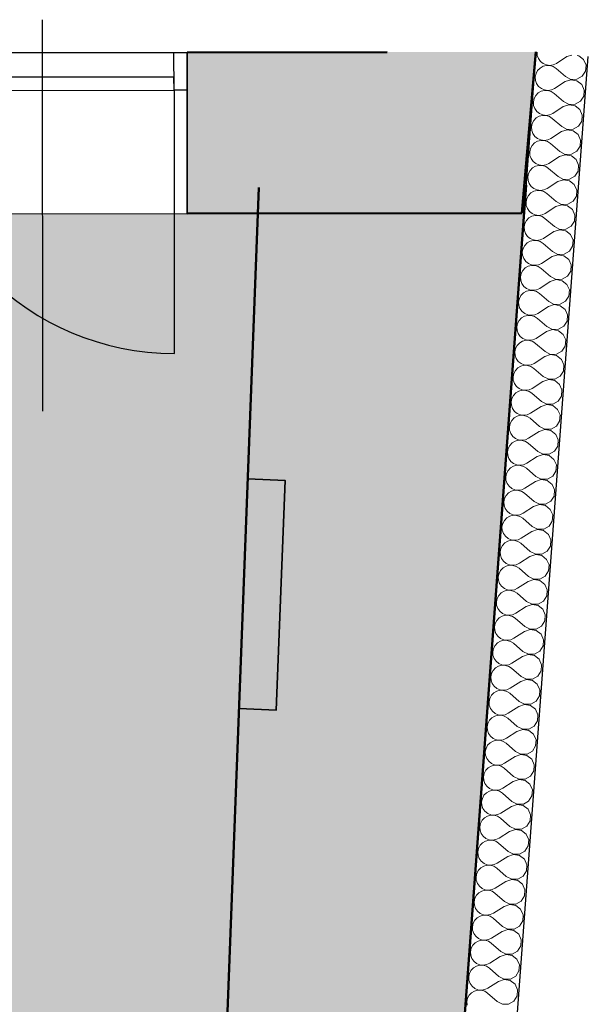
# Model space of a CAD drawing. Header units: millimetres. Extents: x 126830 to 197420, y -10585 to 21156.
# Tile 48 of 100: x 148455 to 150183, y 16051 to 19044. Entities that reach past the tile are written whole.
import ezdxf

# ---------------------------------------------------------------- set-up
doc = ezdxf.new("R2010")
doc.units = ezdxf.units.MM
doc.header["$MEASUREMENT"] = 0
doc.linetypes.add('Wipeout_Contour', pattern=[1000, 0, -1000])
for name, color, linetype in [('Konstrukce - nosné', 7, 'Continuous'), ('Nové_Konstrukce - nosné', 7, 'Continuous'), ('Nové_Výplně – Řezové', 7, 'Continuous'), ('Situace - terén', 7, 'Continuous'), ('Výplně - Povrchové', 7, 'Continuous'), ('Výplně – Řezové', 7, 'Continuous')]:
    doc.layers.add(name, color=color, linetype=linetype)

# ---------------------------------------------------------------- blocks, each defined once
blk = doc.blocks.new('*X11')
at = {"layer": 'Nové_Výplně – Řezové', "color": 21, "linetype": 'Continuous', "lineweight": 20, "true_color": 0xffaaaa}
for p, q in [((150027.7, 18945.1), (150028.3, 18935.5)), ((150028.3, 18935.5), (150031.9, 18925.6)), ((150031.9, 18925.6), (150038, 18917.1)), ((150118.3, 18931.7), (150086.2, 18911.1)), ((150133, 18936.6), (150118.3, 18931.7)), ((150154.2, 18934.5), (150149.3, 18935.3)), ((150168.8, 18923.1), (150154.2, 18934.5)), ((150176.4, 18906.1), (150168.8, 18923.1)), ((150029.2, 18889.6), (150024.3, 18880.3)), ((150036.5, 18897.2), (150029.2, 18889.6)), ((150045.6, 18902.5), (150036.5, 18897.2)), ((150038, 18917.1), (150046.2, 18910.5)), ((150055.7, 18905.1), (150045.6, 18902.5)), ((150046.2, 18910.5), (150055.8, 18906.4)), ((150066.2, 18904.8), (150055.7, 18905.1)), ((150055.8, 18906.4), (150066.3, 18905.1)), ((150076.3, 18901.7), (150066.2, 18904.8)), ((150066.3, 18905.1), (150076.7, 18906.7)), ((150085.1, 18895.9), (150076.3, 18901.7)), ((150076.7, 18906.7), (150086.2, 18911.1)), ((150113.8, 18870.9), (150085.1, 18895.9)), ((150175, 18887.6), (150176.4, 18906.1)), ((150024.3, 18880.3), (150022, 18870)), ((150022, 18870), (150022.7, 18859.5)), ((150022.7, 18859.5), (150026.2, 18849.6)), ((150130.3, 18861.6), (150112.7, 18855.7)), ((150113.8, 18870.9), (150130.3, 18862.5)), ((150130.3, 18862.5), (150148.9, 18862.8)), ((150148.5, 18858.5), (150130.3, 18861.6)), ((150163.2, 18847.1), (150148.5, 18858.5)), ((150148.9, 18862.8), (150165, 18871.9)), ((150165, 18871.9), (150175, 18887.6)), ((150026.2, 18849.6), (150032.3, 18841.1)), ((150032.3, 18841.1), (150040.5, 18834.5)), ((150050.1, 18829.1), (150039.9, 18826.5)), ((150040.5, 18834.5), (150050.2, 18830.4)), ((150060.6, 18828.8), (150050.1, 18829.1)), ((150050.2, 18830.4), (150060.6, 18829.1)), ((150060.6, 18829.1), (150071, 18830.7)), ((150070.7, 18825.7), (150060.6, 18828.8)), ((150071, 18830.7), (150080.6, 18835.1)), ((150112.7, 18855.7), (150080.6, 18835.1)), ((150170.7, 18830.1), (150163.2, 18847.1)), ((150169.4, 18811.6), (150170.7, 18830.1)), ((150018.6, 18804.3), (150016.4, 18794.1)), ((150023.6, 18813.6), (150018.6, 18804.3)), ((150030.9, 18821.2), (150023.6, 18813.6)), ((150039.9, 18826.5), (150030.9, 18821.2)), ((150079.5, 18819.9), (150070.7, 18825.7)), ((150108.2, 18794.9), (150079.5, 18819.9)), ((150159.4, 18796), (150169.4, 18811.6)), ((150016.4, 18794.1), (150017.1, 18783.6)), ((150017.1, 18783.6), (150020.6, 18773.7)), ((150020.6, 18773.7), (150026.7, 18765.1)), ((150107, 18779.7), (150075, 18759.2)), ((150124.6, 18785.6), (150107, 18779.7)), ((150108.2, 18794.9), (150124.7, 18786.5)), ((150142.9, 18782.5), (150124.6, 18785.6)), ((150124.7, 18786.5), (150143.2, 18786.9)), ((150157.6, 18771.1), (150142.9, 18782.5)), ((150143.2, 18786.9), (150159.4, 18796)), ((150165.1, 18754.1), (150157.6, 18771.1)), ((150025.2, 18745.2), (150017.9, 18737.6)), ((150034.3, 18750.5), (150025.2, 18745.2)), ((150026.7, 18765.1), (150034.9, 18758.5)), ((150044.5, 18753.1), (150034.3, 18750.5)), ((150034.9, 18758.5), (150044.6, 18754.4)), ((150055, 18752.8), (150044.5, 18753.1)), ((150044.6, 18754.4), (150055, 18753.1)), ((150055, 18753.1), (150065.4, 18754.8)), ((150065, 18749.7), (150055, 18752.8)), ((150073.8, 18744), (150065, 18749.7)), ((150065.4, 18754.8), (150075, 18759.2)), ((150102.5, 18718.9), (150073.8, 18744)), ((150163.7, 18735.6), (150165.1, 18754.1)), ((150013, 18728.3), (150010.8, 18718.1)), ((150010.8, 18718.1), (150011.5, 18707.6)), ((150017.9, 18737.6), (150013, 18728.3)), ((150119, 18709.6), (150101.4, 18703.7)), ((150102.5, 18718.9), (150119.1, 18710.5)), ((150137.3, 18706.5), (150119, 18709.6)), ((150119.1, 18710.5), (150137.6, 18710.9)), ((150137.6, 18710.9), (150153.8, 18720)), ((150153.8, 18720), (150163.7, 18735.6)), ((150011.5, 18707.6), (150015, 18697.7)), ((150015, 18697.7), (150021.1, 18689.1)), ((150021.1, 18689.1), (150029.3, 18682.5)), ((150029.3, 18682.5), (150039, 18678.4)), ((150059.8, 18678.8), (150069.3, 18683.2)), ((150101.4, 18703.7), (150069.3, 18683.2)), ((150152, 18695.1), (150137.3, 18706.5)), ((150159.5, 18678.2), (150152, 18695.1)), ((150007.4, 18652.4), (150005.2, 18642.1)), ((150012.3, 18661.6), (150007.4, 18652.4)), ((150019.6, 18669.2), (150012.3, 18661.6)), ((150028.7, 18674.5), (150019.6, 18669.2)), ((150038.9, 18677.1), (150028.7, 18674.5)), ((150049.4, 18676.9), (150038.9, 18677.1)), ((150039, 18678.4), (150049.4, 18677.2)), ((150049.4, 18677.2), (150059.8, 18678.8)), ((150059.4, 18673.7), (150049.4, 18676.9)), ((150068.2, 18668), (150059.4, 18673.7)), ((150096.9, 18642.9), (150068.2, 18668)), ((150148.2, 18644), (150158.1, 18659.7)), ((150158.1, 18659.7), (150159.5, 18678.2)), ((150005.2, 18642.1), (150005.8, 18631.6)), ((150005.8, 18631.6), (150009.4, 18621.7)), ((150009.4, 18621.7), (150015.5, 18613.1)), ((150095.8, 18627.7), (150063.7, 18607.2)), ((150113.4, 18633.6), (150095.8, 18627.7)), ((150096.9, 18642.9), (150113.4, 18634.5)), ((150113.4, 18634.5), (150132, 18634.9)), ((150131.7, 18630.5), (150113.4, 18633.6)), ((150146.3, 18619.1), (150131.7, 18630.5)), ((150132, 18634.9), (150148.2, 18644)), ((150153.9, 18602.2), (150146.3, 18619.1)), ((150014, 18593.2), (150006.7, 18585.7)), ((150023.1, 18598.5), (150014, 18593.2)), ((150015.5, 18613.1), (150023.7, 18606.6)), ((150033.2, 18601.1), (150023.1, 18598.5)), ((150023.7, 18606.6), (150033.3, 18602.5)), ((150043.7, 18600.9), (150033.2, 18601.1)), ((150033.3, 18602.5), (150043.8, 18601.2)), ((150053.8, 18597.7), (150043.7, 18600.9)), ((150043.8, 18601.2), (150054.2, 18602.8)), ((150062.6, 18592), (150053.8, 18597.7)), ((150054.2, 18602.8), (150063.7, 18607.2)), ((150091.3, 18567), (150062.6, 18592)), ((150152.5, 18583.7), (150153.9, 18602.2)), ((150001.8, 18576.4), (149999.5, 18566.1)), ((149999.5, 18566.1), (150000.2, 18555.6)), ((150006.7, 18585.7), (150001.8, 18576.4)), ((150091.3, 18567), (150107.8, 18558.5)), ((150126.4, 18558.9), (150142.5, 18568)), ((150142.5, 18568), (150152.5, 18583.7)), ((150000.2, 18555.6), (150003.7, 18545.7)), ((150003.7, 18545.7), (150009.8, 18537.1)), ((150009.8, 18537.1), (150018, 18530.6)), ((150018, 18530.6), (150027.7, 18526.5)), ((150048.5, 18526.8), (150058.1, 18531.2)), ((150090.2, 18551.8), (150058.1, 18531.2)), ((150107.8, 18557.7), (150090.2, 18551.8)), ((150107.8, 18558.5), (150126.4, 18558.9)), ((150126, 18554.5), (150107.8, 18557.7)), ((150140.7, 18543.2), (150126, 18554.5)), ((150148.2, 18526.2), (150140.7, 18543.2)), ((149996.1, 18500.4), (149993.9, 18490.1)), ((150001.1, 18509.7), (149996.1, 18500.4)), ((150008.4, 18517.2), (150001.1, 18509.7)), ((150017.4, 18522.5), (150008.4, 18517.2)), ((150027.6, 18525.2), (150017.4, 18522.5)), ((150038.1, 18524.9), (150027.6, 18525.2)), ((150027.7, 18526.5), (150038.1, 18525.2)), ((150038.1, 18525.2), (150048.5, 18526.8)), ((150048.2, 18521.8), (150038.1, 18524.9)), ((150057, 18516), (150048.2, 18521.8)), ((150085.7, 18491), (150057, 18516)), ((150136.9, 18492), (150146.9, 18507.7)), ((150146.9, 18507.7), (150148.2, 18526.2)), ((149993.9, 18490.1), (149994.6, 18479.6)), ((149994.6, 18479.6), (149998.1, 18469.7)), ((149998.1, 18469.7), (150004.2, 18461.2)), ((150084.5, 18475.8), (150052.5, 18455.2)), ((150102.1, 18481.7), (150084.5, 18475.8)), ((150085.7, 18491), (150102.2, 18482.5)), ((150120.4, 18478.6), (150102.1, 18481.7)), ((150102.2, 18482.5), (150120.7, 18482.9)), ((150135.1, 18467.2), (150120.4, 18478.6)), ((150120.7, 18482.9), (150136.9, 18492)), ((150002.7, 18441.3), (149995.4, 18433.7)), ((150011.8, 18446.6), (150002.7, 18441.3)), ((150004.2, 18461.2), (150012.4, 18454.6)), ((150022, 18449.2), (150011.8, 18446.6)), ((150012.4, 18454.6), (150022.1, 18450.5)), ((150032.5, 18448.9), (150022, 18449.2)), ((150022.1, 18450.5), (150032.5, 18449.2)), ((150032.5, 18449.2), (150042.9, 18450.8)), ((150042.5, 18445.8), (150032.5, 18448.9)), ((150051.3, 18440), (150042.5, 18445.8)), ((150042.9, 18450.8), (150052.5, 18455.2)), ((150080, 18415), (150051.3, 18440)), ((150142.6, 18450.2), (150135.1, 18467.2)), ((150141.2, 18431.7), (150142.6, 18450.2)), ((149990.5, 18424.4), (149988.3, 18414.1)), ((149988.3, 18414.1), (149989, 18403.6)), ((149995.4, 18433.7), (149990.5, 18424.4)), ((150080, 18415), (150096.6, 18406.6)), ((150115.1, 18406.9), (150131.3, 18416)), ((150131.3, 18416), (150141.2, 18431.7)), ((149989, 18403.6), (149992.5, 18393.7)), ((149992.5, 18393.7), (149998.6, 18385.2)), ((149998.6, 18385.2), (150006.8, 18378.6)), ((150078.9, 18399.8), (150046.8, 18379.2)), ((150096.5, 18405.7), (150078.9, 18399.8)), ((150114.8, 18402.6), (150096.5, 18405.7)), ((150096.6, 18406.6), (150115.1, 18406.9)), ((150129.5, 18391.2), (150114.8, 18402.6)), ((150137, 18374.2), (150129.5, 18391.2)), ((149989.8, 18357.7), (149984.9, 18348.4)), ((149997.1, 18365.3), (149989.8, 18357.7)), ((150006.2, 18370.6), (149997.1, 18365.3)), ((150016.4, 18373.2), (150006.2, 18370.6)), ((150006.8, 18378.6), (150016.5, 18374.5)), ((150026.9, 18372.9), (150016.4, 18373.2)), ((150016.5, 18374.5), (150026.9, 18373.2)), ((150026.9, 18373.2), (150037.3, 18374.9)), ((150036.9, 18369.8), (150026.9, 18372.9)), ((150045.7, 18364), (150036.9, 18369.8)), ((150037.3, 18374.9), (150046.8, 18379.2)), ((150074.4, 18339), (150045.7, 18364)), ((150125.7, 18340.1), (150135.6, 18355.7)), ((150135.6, 18355.7), (150137, 18374.2)), ((149984.9, 18348.4), (149982.7, 18338.2)), ((149982.7, 18338.2), (149983.3, 18327.7)), ((149983.3, 18327.7), (149986.9, 18317.8)), ((150073.3, 18323.8), (150041.2, 18303.3)), ((150090.9, 18329.7), (150073.3, 18323.8)), ((150074.4, 18339), (150090.9, 18330.6)), ((150090.9, 18330.6), (150109.5, 18331)), ((150109.2, 18326.6), (150090.9, 18329.7)), ((150123.8, 18315.2), (150109.2, 18326.6)), ((150109.5, 18331), (150125.7, 18340.1)), ((149986.9, 18317.8), (149993, 18309.2)), ((150000.6, 18294.6), (149991.5, 18289.3)), ((149993, 18309.2), (150001.2, 18302.6)), ((150010.7, 18297.2), (150000.6, 18294.6)), ((150001.2, 18302.6), (150010.8, 18298.5)), ((150021.3, 18296.9), (150010.7, 18297.2)), ((150010.8, 18298.5), (150021.3, 18297.3)), ((150021.3, 18297.3), (150031.7, 18298.9)), ((150031.3, 18293.8), (150021.3, 18296.9)), ((150040.1, 18288.1), (150031.3, 18293.8)), ((150031.7, 18298.9), (150041.2, 18303.3)), ((150131.4, 18298.3), (150123.8, 18315.2)), ((150130, 18279.7), (150131.4, 18298.3)), ((149979.3, 18272.4), (149977, 18262.2)), ((149977, 18262.2), (149977.7, 18251.7)), ((149984.2, 18281.7), (149979.3, 18272.4)), ((149991.5, 18289.3), (149984.2, 18281.7)), ((150068.8, 18263), (150040.1, 18288.1)), ((150068.8, 18263), (150085.3, 18254.6)), ((150103.9, 18255), (150120, 18264.1)), ((150120, 18264.1), (150130, 18279.7)), ((149977.7, 18251.7), (149981.2, 18241.8)), ((149981.2, 18241.8), (149987.3, 18233.2)), ((149987.3, 18233.2), (149995.5, 18226.6)), ((150067.7, 18247.8), (150035.6, 18227.3)), ((150085.3, 18253.7), (150067.7, 18247.8)), ((150085.3, 18254.6), (150103.9, 18255)), ((150103.6, 18250.6), (150085.3, 18253.7)), ((150118.2, 18239.2), (150103.6, 18250.6)), ((150125.7, 18222.3), (150118.2, 18239.2)), ((149978.6, 18205.7), (149973.6, 18196.5)), ((149985.9, 18213.3), (149978.6, 18205.7)), ((149994.9, 18218.6), (149985.9, 18213.3)), ((150005.1, 18221.2), (149994.9, 18218.6)), ((149995.5, 18226.6), (150005.2, 18222.6)), ((150015.6, 18221), (150005.1, 18221.2)), ((150005.2, 18222.6), (150015.6, 18221.3)), ((150015.6, 18221.3), (150026, 18222.9)), ((150025.7, 18217.8), (150015.6, 18221)), ((150034.5, 18212.1), (150025.7, 18217.8)), ((150026, 18222.9), (150035.6, 18227.3)), ((150063.2, 18187), (150034.5, 18212.1)), ((150114.4, 18188.1), (150124.4, 18203.8)), ((150124.4, 18203.8), (150125.7, 18222.3)), ((149973.6, 18196.5), (149971.4, 18186.2)), ((149971.4, 18186.2), (149972.1, 18175.7)), ((149972.1, 18175.7), (149975.6, 18165.8)), ((150062, 18171.8), (150030, 18151.3)), ((150079.6, 18177.7), (150062, 18171.8)), ((150063.2, 18187), (150079.7, 18178.6)), ((150097.9, 18174.6), (150079.6, 18177.7)), ((150079.7, 18178.6), (150098.2, 18179)), ((150112.6, 18163.2), (150097.9, 18174.6)), ((150098.2, 18179), (150114.4, 18188.1)), ((149975.6, 18165.8), (149981.7, 18157.2)), ((149989.3, 18142.6), (149980.2, 18137.3)), ((149981.7, 18157.2), (149989.9, 18150.7)), ((149999.5, 18145.2), (149989.3, 18142.6)), ((149989.9, 18150.7), (149999.6, 18146.6)), ((150010, 18145), (149999.5, 18145.2)), ((149999.6, 18146.6), (150010, 18145.3)), ((150010, 18145.3), (150020.4, 18146.9)), ((150020, 18141.9), (150010, 18145)), ((150028.8, 18136.1), (150020, 18141.9)), ((150020.4, 18146.9), (150030, 18151.3)), ((150120.1, 18146.3), (150112.6, 18163.2)), ((150118.7, 18127.8), (150120.1, 18146.3)), ((149968, 18120.5), (149965.8, 18110.2)), ((149965.8, 18110.2), (149966.5, 18099.7)), ((149973, 18129.8), (149968, 18120.5)), ((149980.2, 18137.3), (149973, 18129.8)), ((150057.5, 18111.1), (150028.8, 18136.1)), ((150057.5, 18111.1), (150074.1, 18102.6)), ((150092.6, 18103), (150108.8, 18112.1)), ((150108.8, 18112.1), (150118.7, 18127.8)), ((149966.5, 18099.7), (149970, 18089.8)), ((149970, 18089.8), (149976.1, 18081.2)), ((149976.1, 18081.2), (149984.3, 18074.7)), ((150056.4, 18095.9), (150024.3, 18075.3)), ((150074, 18101.8), (150056.4, 18095.9)), ((150092.3, 18098.6), (150074, 18101.8)), ((150074.1, 18102.6), (150092.6, 18103)), ((150107, 18087.3), (150092.3, 18098.6)), ((150114.5, 18070.3), (150107, 18087.3)), ((149967.3, 18053.8), (149962.4, 18044.5)), ((149974.6, 18061.4), (149967.3, 18053.8)), ((149983.7, 18066.7), (149974.6, 18061.4)), ((149993.9, 18069.3), (149983.7, 18066.7)), ((149984.3, 18074.7), (149994, 18070.6)), ((150004.4, 18069), (149993.9, 18069.3)), ((149994, 18070.6), (150004.4, 18069.3)), ((150004.4, 18069.3), (150014.8, 18070.9)), ((150014.4, 18065.9), (150004.4, 18069)), ((150023.2, 18060.1), (150014.4, 18065.9)), ((150014.8, 18070.9), (150024.3, 18075.3)), ((150051.9, 18035.1), (150023.2, 18060.1)), ((150103.2, 18036.1), (150113.1, 18051.8)), ((150113.1, 18051.8), (150114.5, 18070.3)), ((149962.4, 18044.5), (149960.2, 18034.2)), ((149960.2, 18034.2), (149960.9, 18023.7)), ((149960.9, 18023.7), (149964.4, 18013.8)), ((150068.4, 18025.8), (150050.8, 18019.9)), ((150051.9, 18035.1), (150068.4, 18026.6)), ((150068.4, 18026.6), (150087, 18027)), ((150086.7, 18022.7), (150068.4, 18025.8)), ((150101.3, 18011.3), (150086.7, 18022.7)), ((150087, 18027), (150103.2, 18036.1)), ((149964.4, 18013.8), (149970.5, 18005.3)), ((149978.1, 17990.7), (149969, 17985.4)), ((149970.5, 18005.3), (149978.7, 17998.7)), ((149988.2, 17993.3), (149978.1, 17990.7)), ((149978.7, 17998.7), (149988.3, 17994.6)), ((149998.8, 17993), (149988.2, 17993.3)), ((149988.3, 17994.6), (149998.8, 17993.3)), ((149998.8, 17993.3), (150009.2, 17994.9)), ((150008.8, 17989.9), (149998.8, 17993)), ((150009.2, 17994.9), (150018.7, 17999.3)), ((150050.8, 18019.9), (150018.7, 17999.3)), ((150108.9, 17994.3), (150101.3, 18011.3)), ((150107.5, 17975.8), (150108.9, 17994.3)), ((149956.8, 17968.5), (149954.5, 17958.2)), ((149961.7, 17977.8), (149956.8, 17968.5)), ((149969, 17985.4), (149961.7, 17977.8)), ((150017.6, 17984.1), (150008.8, 17989.9)), ((150046.3, 17959.1), (150017.6, 17984.1)), ((150097.5, 17960.2), (150107.5, 17975.8)), ((149954.5, 17958.2), (149955.2, 17947.8)), ((149955.2, 17947.8), (149958.7, 17937.8)), ((149958.7, 17937.8), (149964.8, 17929.3)), ((150045.2, 17943.9), (150013.1, 17923.3)), ((150062.8, 17949.8), (150045.2, 17943.9)), ((150046.3, 17959.1), (150062.8, 17950.7)), ((150062.8, 17950.7), (150081.4, 17951)), ((150081.1, 17946.7), (150062.8, 17949.8)), ((150095.7, 17935.3), (150081.1, 17946.7)), ((150081.4, 17951), (150097.5, 17960.2)), ((150103.2, 17918.3), (150095.7, 17935.3)), ((149956.1, 17901.8), (149951.1, 17892.5)), ((149963.4, 17909.4), (149956.1, 17901.8)), ((149972.4, 17914.7), (149963.4, 17909.4)), ((149964.8, 17929.3), (149973, 17922.7)), ((149982.6, 17917.3), (149972.4, 17914.7)), ((149973, 17922.7), (149982.7, 17918.6)), ((149993.1, 17917), (149982.6, 17917.3)), ((149982.7, 17918.6), (149993.2, 17917.3)), ((150003.2, 17913.9), (149993.1, 17917)), ((149993.2, 17917.3), (150003.5, 17919)), ((150012, 17908.2), (150003.2, 17913.9)), ((150003.5, 17919), (150013.1, 17923.3)), ((150040.7, 17883.1), (150012, 17908.2)), ((150101.9, 17899.8), (150103.2, 17918.3)), ((149951.1, 17892.5), (149948.9, 17882.3)), ((149948.9, 17882.3), (149949.6, 17871.8)), ((149949.6, 17871.8), (149953.1, 17861.9)), ((150057.1, 17873.8), (150039.5, 17867.9)), ((150040.7, 17883.1), (150057.2, 17874.7)), ((150075.4, 17870.7), (150057.1, 17873.8)), ((150057.2, 17874.7), (150075.8, 17875.1)), ((150090.1, 17859.3), (150075.4, 17870.7)), ((150075.8, 17875.1), (150091.9, 17884.2)), ((150091.9, 17884.2), (150101.9, 17899.8)), ((149953.1, 17861.9), (149959.2, 17853.3)), ((149959.2, 17853.3), (149967.4, 17846.7)), ((149977, 17841.3), (149966.8, 17838.7)), ((149967.4, 17846.7), (149977.1, 17842.6)), ((149987.5, 17841), (149977, 17841.3)), ((149977.1, 17842.6), (149987.5, 17841.4)), ((149987.5, 17841.4), (149997.9, 17843)), ((149997.5, 17837.9), (149987.5, 17841)), ((149997.9, 17843), (150007.5, 17847.4)), ((150039.5, 17867.9), (150007.5, 17847.4)), ((150097.6, 17842.4), (150090.1, 17859.3)), ((150096.2, 17823.9), (150097.6, 17842.4)), ((149945.5, 17816.6), (149943.3, 17806.3)), ((149950.5, 17825.8), (149945.5, 17816.6)), ((149957.7, 17833.4), (149950.5, 17825.8)), ((149966.8, 17838.7), (149957.7, 17833.4)), ((150006.3, 17832.2), (149997.5, 17837.9)), ((150035, 17807.1), (150006.3, 17832.2)), ((150086.3, 17808.2), (150096.2, 17823.9)), ((149943.3, 17806.3), (149944, 17795.8)), ((149944, 17795.8), (149947.5, 17785.9)), ((149947.5, 17785.9), (149953.6, 17777.3)), ((150033.9, 17791.9), (150001.8, 17771.4)), ((150051.5, 17797.8), (150033.9, 17791.9)), ((150035, 17807.1), (150051.6, 17798.7)), ((150069.8, 17794.7), (150051.5, 17797.8)), ((150051.6, 17798.7), (150070.1, 17799.1)), ((150084.5, 17783.3), (150069.8, 17794.7)), ((150070.1, 17799.1), (150086.3, 17808.2)), ((150092, 17766.4), (150084.5, 17783.3)), ((149952.1, 17757.4), (149944.8, 17749.8)), ((149961.2, 17762.7), (149952.1, 17757.4)), ((149953.6, 17777.3), (149961.8, 17770.7)), ((149971.4, 17765.3), (149961.2, 17762.7)), ((149961.8, 17770.7), (149971.5, 17766.7)), ((149981.9, 17765.1), (149971.4, 17765.3)), ((149971.5, 17766.7), (149981.9, 17765.4)), ((149981.9, 17765.4), (149992.3, 17767)), ((149991.9, 17761.9), (149981.9, 17765.1)), ((150000.7, 17756.2), (149991.9, 17761.9)), ((149992.3, 17767), (150001.8, 17771.4)), ((150029.4, 17731.1), (150000.7, 17756.2)), ((150090.6, 17747.9), (150092, 17766.4)), ((149939.9, 17740.6), (149937.7, 17730.3)), ((149937.7, 17730.3), (149938.4, 17719.8)), ((149944.8, 17749.8), (149939.9, 17740.6)), ((150045.9, 17721.8), (150028.3, 17715.9)), ((150029.4, 17731.1), (150046, 17722.7)), ((150064.2, 17718.7), (150045.9, 17721.8)), ((150046, 17722.7), (150064.5, 17723.1)), ((150064.5, 17723.1), (150080.7, 17732.2)), ((150080.7, 17732.2), (150090.6, 17747.9)), ((149938.4, 17719.8), (149941.9, 17709.9)), ((149941.9, 17709.9), (149948, 17701.3)), ((149948, 17701.3), (149956.2, 17694.8)), ((149956.2, 17694.8), (149965.8, 17690.7)), ((149976.3, 17689.4), (149986.7, 17691)), ((149986.7, 17691), (149996.2, 17695.4)), ((150028.3, 17715.9), (149996.2, 17695.4)), ((150078.8, 17707.3), (150064.2, 17718.7)), ((150086.4, 17690.4), (150078.8, 17707.3)), ((149934.3, 17664.6), (149932.1, 17654.3)), ((149939.2, 17673.9), (149934.3, 17664.6)), ((149946.5, 17681.4), (149939.2, 17673.9)), ((149955.6, 17686.7), (149946.5, 17681.4)), ((149965.7, 17689.4), (149955.6, 17686.7)), ((149976.3, 17689.1), (149965.7, 17689.4)), ((149965.8, 17690.7), (149976.3, 17689.4)), ((149986.3, 17686), (149976.3, 17689.1)), ((149995.1, 17680.2), (149986.3, 17686)), ((150023.8, 17655.2), (149995.1, 17680.2)), ((150075, 17656.2), (150085, 17671.9)), ((150085, 17671.9), (150086.4, 17690.4)), ((149932.1, 17654.3), (149932.7, 17643.8)), ((149932.7, 17643.8), (149936.2, 17633.9)), ((149936.2, 17633.9), (149942.3, 17625.4)), ((150022.7, 17640), (149990.6, 17619.4)), ((150040.3, 17645.9), (150022.7, 17640)), ((150023.8, 17655.2), (150040.3, 17646.7)), ((150040.3, 17646.7), (150058.9, 17647.1)), ((150058.6, 17642.8), (150040.3, 17645.9)), ((150073.2, 17631.4), (150058.6, 17642.8)), ((150058.9, 17647.1), (150075, 17656.2)), ((150080.7, 17614.4), (150073.2, 17631.4)), ((149940.9, 17605.5), (149933.6, 17597.9)), ((149949.9, 17610.8), (149940.9, 17605.5)), ((149942.3, 17625.4), (149950.5, 17618.8)), ((149960.1, 17613.4), (149949.9, 17610.8)), ((149950.5, 17618.8), (149960.2, 17614.7)), ((149970.6, 17613.1), (149960.1, 17613.4)), ((149960.2, 17614.7), (149970.7, 17613.4)), ((149980.7, 17610), (149970.6, 17613.1)), ((149970.7, 17613.4), (149981, 17615)), ((149989.5, 17604.2), (149980.7, 17610)), ((149981, 17615), (149990.6, 17619.4)), ((150018.2, 17579.2), (149989.5, 17604.2)), ((150079.4, 17595.9), (150080.7, 17614.4)), ((149928.6, 17588.6), (149926.4, 17578.3)), ((149926.4, 17578.3), (149927.1, 17567.8)), ((149933.6, 17597.9), (149928.6, 17588.6)), ((150018.2, 17579.2), (150034.7, 17570.8)), ((150053.3, 17571.1), (150069.4, 17580.2)), ((150069.4, 17580.2), (150079.4, 17595.9)), ((149927.1, 17567.8), (149930.6, 17557.9)), ((149930.6, 17557.9), (149936.7, 17549.4)), ((149936.7, 17549.4), (149944.9, 17542.8)), ((149944.9, 17542.8), (149954.6, 17538.7)), ((149975.4, 17539), (149985, 17543.4)), ((150017, 17564), (149985, 17543.4)), ((150034.6, 17569.9), (150017, 17564)), ((150052.9, 17566.8), (150034.6, 17569.9)), ((150034.7, 17570.8), (150053.3, 17571.1)), ((150067.6, 17555.4), (150052.9, 17566.8)), ((150075.1, 17538.4), (150067.6, 17555.4)), ((149923, 17512.6), (149920.8, 17502.3)), ((149928, 17521.9), (149923, 17512.6)), ((149935.2, 17529.5), (149928, 17521.9)), ((149944.3, 17534.8), (149935.2, 17529.5)), ((149954.5, 17537.4), (149944.3, 17534.8)), ((149965, 17537.1), (149954.5, 17537.4)), ((149954.6, 17538.7), (149965, 17537.4)), ((149965, 17537.4), (149975.4, 17539)), ((149975, 17534), (149965, 17537.1)), ((149983.8, 17528.2), (149975, 17534)), ((150012.5, 17503.2), (149983.8, 17528.2)), ((150063.8, 17504.3), (150073.8, 17519.9)), ((150073.8, 17519.9), (150075.1, 17538.4)), ((149920.8, 17502.3), (149921.5, 17491.9)), ((149921.5, 17491.9), (149925, 17482)), ((149925, 17482), (149931.1, 17473.4)), ((150011.4, 17488), (149979.3, 17467.5)), ((150029, 17493.9), (150011.4, 17488)), ((150012.5, 17503.2), (150029.1, 17494.8)), ((150047.3, 17490.8), (150029, 17493.9)), ((150029.1, 17494.8), (150047.6, 17495.2)), ((150062, 17479.4), (150047.3, 17490.8)), ((150047.6, 17495.2), (150063.8, 17504.3)), ((149929.6, 17453.5), (149922.3, 17445.9)), ((149938.7, 17458.8), (149929.6, 17453.5)), ((149931.1, 17473.4), (149939.3, 17466.8)), ((149948.9, 17461.4), (149938.7, 17458.8)), ((149939.3, 17466.8), (149949, 17462.7)), ((149959.4, 17461.1), (149948.9, 17461.4)), ((149949, 17462.7), (149959.4, 17461.4)), ((149959.4, 17461.4), (149969.8, 17463.1)), ((149969.4, 17458), (149959.4, 17461.1)), ((149978.2, 17452.3), (149969.4, 17458)), ((149969.8, 17463.1), (149979.3, 17467.5)), ((150006.9, 17427.2), (149978.2, 17452.3)), ((150069.5, 17462.4), (150062, 17479.4)), ((150068.1, 17443.9), (150069.5, 17462.4)), ((149917.4, 17436.6), (149915.2, 17426.4)), ((149915.2, 17426.4), (149915.9, 17415.9)), ((149922.3, 17445.9), (149917.4, 17436.6)), ((150006.9, 17427.2), (150023.5, 17418.8)), ((150042, 17419.2), (150058.2, 17428.3)), ((150058.2, 17428.3), (150068.1, 17443.9)), ((149915.9, 17415.9), (149919.4, 17406)), ((149919.4, 17406), (149925.5, 17397.4)), ((149925.5, 17397.4), (149933.7, 17390.8)), ((150005.8, 17412), (149973.7, 17391.5)), ((150023.4, 17417.9), (150005.8, 17412)), ((150041.7, 17414.8), (150023.4, 17417.9)), ((150023.5, 17418.8), (150042, 17419.2)), ((150056.3, 17403.4), (150041.7, 17414.8)), ((150063.9, 17386.5), (150056.3, 17403.4)), ((149916.7, 17369.9), (149911.8, 17360.7)), ((149924, 17377.5), (149916.7, 17369.9)), ((149933.1, 17382.8), (149924, 17377.5)), ((149943.2, 17385.4), (149933.1, 17382.8)), ((149933.7, 17390.8), (149943.3, 17386.7)), ((149953.8, 17385.2), (149943.2, 17385.4)), ((149943.3, 17386.7), (149953.8, 17385.5)), ((149953.8, 17385.5), (149964.2, 17387.1)), ((149963.8, 17382), (149953.8, 17385.2)), ((149972.6, 17376.3), (149963.8, 17382)), ((149964.2, 17387.1), (149973.7, 17391.5)), ((150001.3, 17351.2), (149972.6, 17376.3)), ((150052.6, 17352.3), (150062.5, 17368)), ((150062.5, 17368), (150063.9, 17386.5)), ((149911.8, 17360.7), (149909.6, 17350.4)), ((149909.6, 17350.4), (149910.2, 17339.9)), ((149910.2, 17339.9), (149913.7, 17330)), ((150000.2, 17336), (149968.1, 17315.5)), ((150017.8, 17341.9), (150000.2, 17336)), ((150001.3, 17351.2), (150017.8, 17342.8)), ((150017.8, 17342.8), (150036.4, 17343.2)), ((150036.1, 17338.8), (150017.8, 17341.9)), ((150050.7, 17327.4), (150036.1, 17338.8)), ((150036.4, 17343.2), (150052.6, 17352.3)), ((149913.7, 17330), (149919.8, 17321.4)), ((149927.4, 17306.8), (149918.4, 17301.5)), ((149919.8, 17321.4), (149928, 17314.8)), ((149937.6, 17309.4), (149927.4, 17306.8)), ((149928, 17314.8), (149937.7, 17310.8)), ((149948.1, 17309.2), (149937.6, 17309.4)), ((149937.7, 17310.8), (149948.2, 17309.5)), ((149958.2, 17306), (149948.1, 17309.2)), ((149948.2, 17309.5), (149958.5, 17311.1)), ((149967, 17300.3), (149958.2, 17306)), ((149958.5, 17311.1), (149968.1, 17315.5)), ((150058.2, 17310.5), (150050.7, 17327.4)), ((150056.9, 17292), (150058.2, 17310.5)), ((149906.1, 17284.7), (149903.9, 17274.4)), ((149903.9, 17274.4), (149904.6, 17263.9)), ((149911.1, 17294), (149906.1, 17284.7)), ((149918.4, 17301.5), (149911.1, 17294)), ((149995.7, 17275.2), (149967, 17300.3)), ((149995.7, 17275.2), (150012.2, 17266.8)), ((150030.8, 17267.2), (150046.9, 17276.3)), ((150046.9, 17276.3), (150056.9, 17292)), ((149904.6, 17263.9), (149908.1, 17254)), ((149908.1, 17254), (149914.2, 17245.4)), ((149914.2, 17245.4), (149922.4, 17238.9)), ((149994.5, 17260.1), (149962.5, 17239.5)), ((150012.1, 17266), (149994.5, 17260.1)), ((150030.4, 17262.8), (150012.1, 17266)), ((150012.2, 17266.8), (150030.8, 17267.2)), ((150045.1, 17251.5), (150030.4, 17262.8)), ((150052.6, 17234.5), (150045.1, 17251.5)), ((149905.5, 17218), (149900.5, 17208.7)), ((149912.7, 17225.5), (149905.5, 17218)), ((149921.8, 17230.8), (149912.7, 17225.5)), ((149932, 17233.5), (149921.8, 17230.8)), ((149922.4, 17238.9), (149932.1, 17234.8)), ((149942.5, 17233.2), (149932, 17233.5)), ((149932.1, 17234.8), (149942.5, 17233.5)), ((149942.5, 17233.5), (149952.9, 17235.1)), ((149952.5, 17230.1), (149942.5, 17233.2)), ((149961.3, 17224.3), (149952.5, 17230.1)), ((149952.9, 17235.1), (149962.5, 17239.5)), ((149990, 17199.3), (149961.3, 17224.3)), ((150041.3, 17200.3), (150051.3, 17216)), ((150051.3, 17216), (150052.6, 17234.5)), ((149900.5, 17208.7), (149898.3, 17198.4)), ((149898.3, 17198.4), (149899, 17187.9)), ((149899, 17187.9), (149902.5, 17178)), ((149988.9, 17184.1), (149956.8, 17163.5)), ((150006.5, 17190), (149988.9, 17184.1)), ((149990, 17199.3), (150006.6, 17190.8)), ((150024.8, 17186.9), (150006.5, 17190)), ((150006.6, 17190.8), (150025.1, 17191.2)), ((150039.5, 17175.5), (150024.8, 17186.9)), ((150025.1, 17191.2), (150041.3, 17200.3)), ((149902.5, 17178), (149908.6, 17169.5)), ((149916.2, 17154.9), (149907.1, 17149.6)), ((149908.6, 17169.5), (149916.8, 17162.9)), ((149926.4, 17157.5), (149916.2, 17154.9)), ((149916.8, 17162.9), (149926.5, 17158.8)), ((149936.9, 17157.2), (149926.4, 17157.5)), ((149926.5, 17158.8), (149936.9, 17157.5)), ((149936.9, 17157.5), (149947.3, 17159.1)), ((149946.9, 17154.1), (149936.9, 17157.2)), ((149955.7, 17148.3), (149946.9, 17154.1)), ((149947.3, 17159.1), (149956.8, 17163.5)), ((150047, 17158.5), (150039.5, 17175.5)), ((150045.6, 17140), (150047, 17158.5)), ((149894.9, 17132.7), (149892.7, 17122.4)), ((149892.7, 17122.4), (149893.4, 17111.9)), ((149899.8, 17142), (149894.9, 17132.7)), ((149907.1, 17149.6), (149899.8, 17142)), ((149984.4, 17123.3), (149955.7, 17148.3)), ((149984.4, 17123.3), (150001, 17114.9)), ((150019.5, 17115.2), (150035.7, 17124.3)), ((150035.7, 17124.3), (150045.6, 17140)), ((149893.4, 17111.9), (149896.9, 17102)), ((149896.9, 17102), (149903, 17093.5)), ((149903, 17093.5), (149911.2, 17086.9)), ((149983.3, 17108.1), (149951.2, 17087.5)), ((150000.9, 17114), (149983.3, 17108.1)), ((150019.2, 17110.9), (150000.9, 17114)), ((150001, 17114.9), (150019.5, 17115.2)), ((150033.8, 17099.5), (150019.2, 17110.9)), ((150041.4, 17082.5), (150033.8, 17099.5)), ((149894.2, 17066), (149889.3, 17056.7)), ((149901.5, 17073.6), (149894.2, 17066)), ((149910.6, 17078.9), (149901.5, 17073.6)), ((149920.8, 17081.5), (149910.6, 17078.9)), ((149911.2, 17086.9), (149920.8, 17082.8)), ((149920.8, 17082.8), (149931.3, 17081.5)), ((149931.3, 17081.2), (149920.8, 17081.5)), ((149931.3, 17081.5), (149941.7, 17083.1)), ((149941.3, 17078.1), (149931.3, 17081.2)), ((149950.1, 17072.3), (149941.3, 17078.1)), ((149941.7, 17083.1), (149951.2, 17087.5)), ((149978.8, 17047.3), (149950.1, 17072.3)), ((150030.1, 17048.4), (150040, 17064)), ((150040, 17064), (150041.4, 17082.5)), ((149889.3, 17056.7), (149887.1, 17046.5)), ((149887.1, 17046.5), (149887.7, 17036)), ((149887.7, 17036), (149891.3, 17026.1)), ((149995.3, 17038), (149977.7, 17032.1)), ((149978.8, 17047.3), (149995.3, 17038.9)), ((149995.3, 17038.9), (150013.9, 17039.3)), ((150013.6, 17034.9), (149995.3, 17038)), ((150028.2, 17023.5), (150013.6, 17034.9)), ((150013.9, 17039.3), (150030.1, 17048.4)), ((149891.3, 17026.1), (149897.3, 17017.5)), ((149904.9, 17002.9), (149895.9, 16997.6)), ((149897.3, 17017.5), (149905.5, 17010.9)), ((149915.1, 17005.5), (149904.9, 17002.9)), ((149905.5, 17010.9), (149915.2, 17006.8)), ((149925.6, 17005.2), (149915.1, 17005.5)), ((149915.2, 17006.8), (149925.7, 17005.5)), ((149935.7, 17002.1), (149925.6, 17005.2)), ((149925.7, 17005.5), (149936, 17007.2)), ((149936, 17007.2), (149945.6, 17011.6)), ((149977.7, 17032.1), (149945.6, 17011.6)), ((150035.7, 17006.5), (150028.2, 17023.5)), ((150034.4, 16988), (150035.7, 17006.5)), ((149883.6, 16980.7), (149881.4, 16970.5)), ((149888.6, 16990), (149883.6, 16980.7)), ((149895.9, 16997.6), (149888.6, 16990)), ((149944.5, 16996.4), (149935.7, 17002.1)), ((149973.2, 16971.3), (149944.5, 16996.4)), ((150024.4, 16972.4), (150034.4, 16988)), ((149881.4, 16970.5), (149882.1, 16960)), ((149882.1, 16960), (149885.6, 16950.1)), ((149885.6, 16950.1), (149891.7, 16941.5)), ((149972, 16956.1), (149940, 16935.6)), ((149989.6, 16962), (149972, 16956.1)), ((149973.2, 16971.3), (149989.7, 16962.9)), ((150007.9, 16958.9), (149989.6, 16962)), ((149989.7, 16962.9), (150008.3, 16963.3)), ((150022.6, 16947.5), (150007.9, 16958.9)), ((150008.3, 16963.3), (150024.4, 16972.4)), ((150030.1, 16930.6), (150022.6, 16947.5)), ((149883, 16914), (149878, 16904.8)), ((149890.2, 16921.6), (149883, 16914)), ((149899.3, 16926.9), (149890.2, 16921.6)), ((149891.7, 16941.5), (149899.9, 16934.9)), ((149909.5, 16929.5), (149899.3, 16926.9)), ((149899.9, 16934.9), (149909.6, 16930.8)), ((149920, 16929.3), (149909.5, 16929.5)), ((149909.6, 16930.8), (149920, 16929.6)), ((149920, 16929.6), (149930.4, 16931.2)), ((149930, 16926.1), (149920, 16929.3)), ((149938.8, 16920.4), (149930, 16926.1)), ((149930.4, 16931.2), (149940, 16935.6)), ((149967.5, 16895.3), (149938.8, 16920.4)), ((150028.8, 16912.1), (150030.1, 16930.6)), ((149878, 16904.8), (149875.8, 16894.5)), ((149875.8, 16894.5), (149876.5, 16884)), ((149876.5, 16884), (149880, 16874.1)), ((149984, 16886), (149966.4, 16880.1)), ((149967.5, 16895.3), (149984.1, 16886.9)), ((150002.3, 16882.9), (149984, 16886)), ((149984.1, 16886.9), (150002.6, 16887.3)), ((150017, 16871.5), (150002.3, 16882.9)), ((150002.6, 16887.3), (150018.8, 16896.4)), ((150018.8, 16896.4), (150028.8, 16912.1)), ((149880, 16874.1), (149886.1, 16865.5)), ((149886.1, 16865.5), (149894.3, 16859)), ((149903.9, 16853.5), (149893.7, 16850.9)), ((149894.3, 16859), (149904, 16854.9)), ((149914.4, 16853.3), (149903.9, 16853.5)), ((149904, 16854.9), (149914.4, 16853.6)), ((149914.4, 16853.6), (149924.8, 16855.2)), ((149924.4, 16850.1), (149914.4, 16853.3)), ((149924.8, 16855.2), (149934.3, 16859.6)), ((149966.4, 16880.1), (149934.3, 16859.6)), ((150024.5, 16854.6), (150017, 16871.5)), ((150023.1, 16836.1), (150024.5, 16854.6)), ((149872.4, 16828.8), (149870.2, 16818.5)), ((149877.3, 16838.1), (149872.4, 16828.8)), ((149884.6, 16845.6), (149877.3, 16838.1)), ((149893.7, 16850.9), (149884.6, 16845.6)), ((149933.2, 16844.4), (149924.4, 16850.1)), ((149961.9, 16819.4), (149933.2, 16844.4)), ((150013.2, 16820.4), (150023.1, 16836.1)), ((149870.2, 16818.5), (149870.9, 16808)), ((149870.9, 16808), (149874.4, 16798.1)), ((149874.4, 16798.1), (149880.5, 16789.5)), ((149960.8, 16804.2), (149928.7, 16783.6)), ((149978.4, 16810.1), (149960.8, 16804.2)), ((149961.9, 16819.4), (149978.5, 16810.9)), ((149996.7, 16806.9), (149978.4, 16810.1)), ((149978.5, 16810.9), (149997, 16811.3)), ((150011.3, 16795.6), (149996.7, 16806.9)), ((149997, 16811.3), (150013.2, 16820.4)), ((150018.9, 16778.6), (150011.3, 16795.6)), ((149879, 16769.6), (149871.7, 16762.1)), ((149888.1, 16774.9), (149879, 16769.6)), ((149880.5, 16789.5), (149888.7, 16783)), ((149898.3, 16777.6), (149888.1, 16774.9)), ((149888.7, 16783), (149898.4, 16778.9)), ((149908.8, 16777.3), (149898.3, 16777.6)), ((149898.4, 16778.9), (149908.8, 16777.6)), ((149908.8, 16777.6), (149919.2, 16779.2)), ((149918.8, 16774.2), (149908.8, 16777.3)), ((149927.6, 16768.4), (149918.8, 16774.2)), ((149919.2, 16779.2), (149928.7, 16783.6)), ((149956.3, 16743.4), (149927.6, 16768.4)), ((150017.5, 16760.1), (150018.9, 16778.6)), ((149866.8, 16752.8), (149864.6, 16742.5)), ((149864.6, 16742.5), (149865.2, 16732)), ((149871.7, 16762.1), (149866.8, 16752.8)), ((149972.8, 16734.1), (149955.2, 16728.2)), ((149956.3, 16743.4), (149972.8, 16734.9)), ((149972.8, 16734.9), (149991.4, 16735.3)), ((149991.1, 16731), (149972.8, 16734.1)), ((149991.4, 16735.3), (150007.6, 16744.4)), ((150007.6, 16744.4), (150017.5, 16760.1)), ((149865.2, 16732), (149868.8, 16722.1)), ((149868.8, 16722.1), (149874.8, 16713.6)), ((149874.8, 16713.6), (149883, 16707)), ((149883, 16707), (149892.7, 16702.9)), ((149903.2, 16701.6), (149913.5, 16703.2)), ((149913.5, 16703.2), (149923.1, 16707.6)), ((149955.2, 16728.2), (149923.1, 16707.6)), ((150005.7, 16719.6), (149991.1, 16731)), ((150013.3, 16702.6), (150005.7, 16719.6)), ((149861.1, 16676.8), (149858.9, 16666.5)), ((149866.1, 16686.1), (149861.1, 16676.8)), ((149873.4, 16693.7), (149866.1, 16686.1)), ((149882.4, 16699), (149873.4, 16693.7)), ((149892.6, 16701.6), (149882.4, 16699)), ((149903.1, 16701.3), (149892.6, 16701.6)), ((149892.7, 16702.9), (149903.2, 16701.6)), ((149913.2, 16698.2), (149903.1, 16701.3)), ((149922, 16692.4), (149913.2, 16698.2)), ((149950.7, 16667.4), (149922, 16692.4)), ((150001.9, 16668.4), (150011.9, 16684.1)), ((150011.9, 16684.1), (150013.3, 16702.6)), ((149858.9, 16666.5), (149859.6, 16656)), ((149859.6, 16656), (149863.1, 16646.1)), ((149863.1, 16646.1), (149869.2, 16637.6)), ((149949.5, 16652.2), (149917.5, 16631.6)), ((149967.1, 16658.1), (149949.5, 16652.2)), ((149950.7, 16667.4), (149967.2, 16659)), ((149985.4, 16655), (149967.1, 16658.1)), ((149967.2, 16659), (149985.8, 16659.3)), ((150000.1, 16643.6), (149985.4, 16655)), ((149985.8, 16659.3), (150001.9, 16668.4)), ((150007.6, 16626.6), (150000.1, 16643.6)), ((149867.7, 16617.7), (149860.5, 16610.1)), ((149876.8, 16623), (149867.7, 16617.7)), ((149869.2, 16637.6), (149877.4, 16631)), ((149887, 16625.6), (149876.8, 16623)), ((149877.4, 16631), (149887.1, 16626.9)), ((149897.5, 16625.3), (149887, 16625.6)), ((149887.1, 16626.9), (149897.5, 16625.6)), ((149897.5, 16625.6), (149907.9, 16627.3)), ((149907.5, 16622.2), (149897.5, 16625.3)), ((149916.3, 16616.4), (149907.5, 16622.2)), ((149907.9, 16627.3), (149917.5, 16631.6)), ((149945, 16591.4), (149916.3, 16616.4)), ((150006.3, 16608.1), (150007.6, 16626.6)), ((149855.5, 16600.8), (149853.3, 16590.6)), ((149853.3, 16590.6), (149854, 16580.1)), ((149860.5, 16610.1), (149855.5, 16600.8)), ((149945, 16591.4), (149961.6, 16583)), ((149980.1, 16583.4), (149996.3, 16592.5)), ((149996.3, 16592.5), (150006.3, 16608.1)), ((149854, 16580.1), (149857.5, 16570.2)), ((149857.5, 16570.2), (149863.6, 16561.6)), ((149863.6, 16561.6), (149871.8, 16555)), ((149871.8, 16555), (149881.5, 16550.9)), ((149902.3, 16551.3), (149911.8, 16555.7)), ((149943.9, 16576.2), (149911.8, 16555.7)), ((149961.5, 16582.1), (149943.9, 16576.2)), ((149979.8, 16579), (149961.5, 16582.1)), ((149961.6, 16583), (149980.1, 16583.4)), ((149994.5, 16567.6), (149979.8, 16579)), ((150002, 16550.7), (149994.5, 16567.6)), ((149849.9, 16524.8), (149847.7, 16514.6)), ((149854.8, 16534.1), (149849.9, 16524.8)), ((149862.1, 16541.7), (149854.8, 16534.1)), ((149871.2, 16547), (149862.1, 16541.7)), ((149881.4, 16549.6), (149871.2, 16547)), ((149891.9, 16549.3), (149881.4, 16549.6)), ((149881.5, 16550.9), (149891.9, 16549.7)), ((149891.9, 16549.7), (149902.3, 16551.3)), ((149901.9, 16546.2), (149891.9, 16549.3)), ((149910.7, 16540.5), (149901.9, 16546.2)), ((149939.4, 16515.4), (149910.7, 16540.5)), ((149990.7, 16516.5), (150000.6, 16532.1)), ((150000.6, 16532.1), (150002, 16550.7)), ((149847.7, 16514.6), (149848.4, 16504.1)), ((149848.4, 16504.1), (149851.9, 16494.2)), ((149851.9, 16494.2), (149858, 16485.6)), ((149938.3, 16500.2), (149906.2, 16479.7)), ((149955.9, 16506.1), (149938.3, 16500.2)), ((149939.4, 16515.4), (149956, 16507)), ((149974.2, 16503), (149955.9, 16506.1)), ((149956, 16507), (149974.5, 16507.4)), ((149988.8, 16491.6), (149974.2, 16503)), ((149974.5, 16507.4), (149990.7, 16516.5)), ((149856.5, 16465.7), (149849.2, 16458.1)), ((149865.6, 16471), (149856.5, 16465.7)), ((149858, 16485.6), (149866.2, 16479)), ((149875.8, 16473.6), (149865.6, 16471)), ((149866.2, 16479), (149875.9, 16475)), ((149886.3, 16473.4), (149875.8, 16473.6)), ((149875.9, 16475), (149886.3, 16473.7)), ((149886.3, 16473.7), (149896.7, 16475.3)), ((149896.3, 16470.2), (149886.3, 16473.4)), ((149905.1, 16464.5), (149896.3, 16470.2)), ((149896.7, 16475.3), (149906.2, 16479.7)), ((149933.8, 16439.4), (149905.1, 16464.5)), ((149996.4, 16474.7), (149988.8, 16491.6)), ((149995, 16456.2), (149996.4, 16474.7)), ((149844.3, 16448.9), (149842.1, 16438.6)), ((149842.1, 16438.6), (149842.7, 16428.1)), ((149849.2, 16458.1), (149844.3, 16448.9)), ((149933.8, 16439.4), (149950.3, 16431)), ((149968.9, 16431.4), (149985.1, 16440.5)), ((149985.1, 16440.5), (149995, 16456.2)), ((149842.7, 16428.1), (149846.3, 16418.2)), ((149846.3, 16418.2), (149852.3, 16409.6)), ((149852.3, 16409.6), (149860.5, 16403.1)), ((149932.7, 16424.2), (149900.6, 16403.7)), ((149950.3, 16430.1), (149932.7, 16424.2)), ((149950.3, 16431), (149968.9, 16431.4)), ((149968.6, 16427), (149950.3, 16430.1)), ((149983.2, 16415.6), (149968.6, 16427)), ((149990.8, 16398.7), (149983.2, 16415.6)), ((149843.6, 16382.2), (149838.6, 16372.9)), ((149850.9, 16389.7), (149843.6, 16382.2)), ((149860, 16395), (149850.9, 16389.7)), ((149870.1, 16397.6), (149860, 16395)), ((149860.5, 16403.1), (149870.2, 16399)), ((149880.6, 16397.4), (149870.1, 16397.6)), ((149870.2, 16399), (149880.7, 16397.7)), ((149890.7, 16394.3), (149880.6, 16397.4)), ((149880.7, 16397.7), (149891, 16399.3)), ((149899.5, 16388.5), (149890.7, 16394.3)), ((149891, 16399.3), (149900.6, 16403.7)), ((149928.2, 16363.5), (149899.5, 16388.5)), ((149979.4, 16364.5), (149989.4, 16380.2)), ((149989.4, 16380.2), (149990.8, 16398.7)), ((149838.6, 16372.9), (149836.4, 16362.6)), ((149836.4, 16362.6), (149837.1, 16352.1)), ((149837.1, 16352.1), (149840.6, 16342.2)), ((149927.1, 16348.3), (149895, 16327.7)), ((149944.6, 16354.2), (149927.1, 16348.3)), ((149928.2, 16363.5), (149944.7, 16355)), ((149962.9, 16351), (149944.6, 16354.2)), ((149944.7, 16355), (149963.3, 16355.4)), ((149977.6, 16339.7), (149962.9, 16351)), ((149963.3, 16355.4), (149979.4, 16364.5)), ((149840.6, 16342.2), (149846.7, 16333.6)), ((149854.3, 16319.1), (149845.2, 16313.8)), ((149846.7, 16333.6), (149854.9, 16327.1)), ((149864.5, 16321.7), (149854.3, 16319.1)), ((149854.9, 16327.1), (149864.6, 16323)), ((149875, 16321.4), (149864.5, 16321.7)), ((149864.6, 16323), (149875, 16321.7)), ((149875, 16321.7), (149885.4, 16323.3)), ((149885, 16318.3), (149875, 16321.4)), ((149893.8, 16312.5), (149885, 16318.3)), ((149885.4, 16323.3), (149895, 16327.7)), ((149985.1, 16322.7), (149977.6, 16339.7)), ((149983.8, 16304.2), (149985.1, 16322.7)), ((149833, 16296.9), (149830.8, 16286.6)), ((149830.8, 16286.6), (149831.5, 16276.1)), ((149838, 16306.2), (149833, 16296.9)), ((149845.2, 16313.8), (149838, 16306.2)), ((149922.6, 16287.5), (149893.8, 16312.5)), ((149922.6, 16287.5), (149939.1, 16279)), ((149957.6, 16279.4), (149973.8, 16288.5)), ((149973.8, 16288.5), (149983.8, 16304.2)), ((149831.5, 16276.1), (149835, 16266.2)), ((149835, 16266.2), (149841.1, 16257.7)), ((149841.1, 16257.7), (149849.3, 16251.1)), ((149921.4, 16272.3), (149889.3, 16251.7)), ((149939, 16278.2), (149921.4, 16272.3)), ((149957.3, 16275.1), (149939, 16278.2)), ((149939.1, 16279), (149957.6, 16279.4)), ((149972, 16263.7), (149957.3, 16275.1)), ((149979.5, 16246.7), (149972, 16263.7)), ((149832.3, 16230.2), (149827.4, 16220.9)), ((149839.6, 16237.8), (149832.3, 16230.2)), ((149848.7, 16243.1), (149839.6, 16237.8)), ((149858.9, 16245.7), (149848.7, 16243.1)), ((149849.3, 16251.1), (149859, 16247)), ((149869.4, 16245.4), (149858.9, 16245.7)), ((149859, 16247), (149869.4, 16245.7)), ((149869.4, 16245.7), (149879.8, 16247.3)), ((149879.4, 16242.3), (149869.4, 16245.4)), ((149888.2, 16236.5), (149879.4, 16242.3)), ((149879.8, 16247.3), (149889.3, 16251.7)), ((149916.9, 16211.5), (149888.2, 16236.5)), ((149968.2, 16212.6), (149978.1, 16228.2)), ((149978.1, 16228.2), (149979.5, 16246.7)), ((149827.4, 16220.9), (149825.2, 16210.6)), ((149825.2, 16210.6), (149825.9, 16200.2)), ((149825.9, 16200.2), (149829.4, 16190.2)), ((149915.8, 16196.3), (149883.7, 16175.7)), ((149933.4, 16202.2), (149915.8, 16196.3)), ((149916.9, 16211.5), (149933.5, 16203.1)), ((149951.7, 16199.1), (149933.4, 16202.2)), ((149933.5, 16203.1), (149952, 16203.4)), ((149966.3, 16187.7), (149951.7, 16199.1)), ((149952, 16203.4), (149968.2, 16212.6)), ((149829.4, 16190.2), (149835.5, 16181.7)), ((149843.1, 16167.1), (149834, 16161.8)), ((149835.5, 16181.7), (149843.7, 16175.1)), ((149853.3, 16169.7), (149843.1, 16167.1)), ((149843.7, 16175.1), (149853.4, 16171)), ((149863.8, 16169.4), (149853.3, 16169.7)), ((149853.4, 16171), (149863.8, 16169.7)), ((149863.8, 16169.7), (149874.2, 16171.4)), ((149873.8, 16166.3), (149863.8, 16169.4)), ((149882.6, 16160.6), (149873.8, 16166.3)), ((149874.2, 16171.4), (149883.7, 16175.7)), ((149973.9, 16170.7), (149966.3, 16187.7)), ((149972.5, 16152.2), (149973.9, 16170.7)), ((149821.8, 16144.9), (149819.6, 16134.7)), ((149819.6, 16134.7), (149820.2, 16124.2)), ((149826.7, 16154.2), (149821.8, 16144.9)), ((149834, 16161.8), (149826.7, 16154.2)), ((149911.3, 16135.5), (149882.6, 16160.6)), ((149911.3, 16135.5), (149927.8, 16127.1)), ((149946.4, 16127.5), (149962.6, 16136.6)), ((149962.6, 16136.6), (149972.5, 16152.2)), ((149820.2, 16124.2), (149823.8, 16114.3)), ((149823.8, 16114.3), (149829.8, 16105.7)), ((149829.8, 16105.7), (149838, 16099.1)), ((149910.2, 16120.3), (149878.1, 16099.8)), ((149927.8, 16126.2), (149910.2, 16120.3)), ((149927.8, 16127.1), (149946.4, 16127.5)), ((149946.1, 16123.1), (149927.8, 16126.2)), ((149960.7, 16111.7), (149946.1, 16123.1)), ((149968.3, 16094.8), (149960.7, 16111.7)), ((149821.1, 16078.2), (149816.2, 16069)), ((149828.4, 16085.8), (149821.1, 16078.2)), ((149837.5, 16091.1), (149828.4, 16085.8)), ((149847.6, 16093.7), (149837.5, 16091.1)), ((149838, 16099.1), (149847.7, 16095)), ((149858.1, 16093.5), (149847.6, 16093.7)), ((149847.7, 16095), (149858.2, 16093.8)), ((149868.2, 16090.3), (149858.1, 16093.5)), ((149858.2, 16093.8), (149868.5, 16095.4)), ((149877, 16084.6), (149868.2, 16090.3)), ((149868.5, 16095.4), (149878.1, 16099.8)), ((149905.7, 16059.5), (149877, 16084.6)), ((149956.9, 16060.6), (149966.9, 16076.3)), ((149966.9, 16076.3), (149968.3, 16094.8)), ((149816.2, 16069), (149813.9, 16058.7)), ((149813.9, 16058.7), (149814.6, 16048.2)), ((149905.7, 16059.5), (149922.2, 16051.1)), ((149922.2, 16051.1), (149940.8, 16051.5)), ((149940.8, 16051.5), (149956.9, 16060.6))]:
    blk.add_line(p, q, dxfattribs=at)
blk = doc.blocks.new('výplň_5_1', base_point=(0, 0))
at = {"color": 254, "linetype": 'Wipeout_Contour', "lineweight": 0, "ltscale": 602953.532985}
blk.add_wipeout([(150023.8, 18945.4), (149563.1, 12722), (149723.6, 12722), (150183.3, 18932.6)], dxfattribs=at).dxf.layer = 'Nové_Výplně – Řezové'
at = {"layer": 'Nové_Výplně – Řezové', "color": 21, "linetype": 'Continuous', "lineweight": 20, "true_color": 0xffaaaa}
blk.add_blockref('*X11', (0, 0), dxfattribs=at)

msp = doc.modelspace()

# ---------------------------------------------------------------- hatches: boundary and pattern name
at = {"layer": 'Výplně - Povrchové', "linetype": 'Continuous', "lineweight": 0, "true_color": 0xffffff}
msp.add_hatch(color=7, dxfattribs=at).paths.add_polyline_path([(149178.5, 18454.6), (140110.9, 18437.3), (139594.6, 13415), (148987.3, 13415)])

# ---------------------------------------------------------------- linework, layer by layer
at = {"layer": 'Konstrukce - nosné', "color": 7, "linetype": 'Continuous', "lineweight": 50}
msp.add_lwpolyline([(149181.5, 18533.4), (148987.3, 13415)], dxfattribs=at)
at = {"layer": 'Nové_Konstrukce - nosné', "color": 1, "linetype": 'Continuous', "lineweight": 25}
for p, q in [((148524.9, 17854.1), (148523.4, 19044.1)), ((148083.5, 18943.5), (148963.5, 18944.6)), ((148923.7, 18829.6), (148923.5, 18944.6)), ((148923.5, 18944.6), (148963.5, 18944.6)), ((148963.5, 18944.6), (148963.7, 18829.6)), ((148963.5, 18944.6), (148963.7, 18829.6)), ((148963.5, 18944.6), (148963.7, 18829.6)), ((148923.6, 18869.6), (148123.6, 18868.6)), ((148923.7, 18829.6), (148923.6, 18869.6)), ((148123.7, 18828.6), (148923.7, 18829.6)), ((148923.7, 18829.6), (148924.6, 18029.6)), ((148963.7, 18829.6), (148923.7, 18829.6)), ((148963.7, 18829.6), (148964.1, 18454.6)), ((148084.1, 18453.5), (148964.1, 18454.6))]:
    msp.add_line(p, q, dxfattribs=at)
msp.add_lwpolyline([(148964.1, 18454.6), (148963.5, 18944.6)], dxfattribs=at)
msp.add_arc((148923.7, 18829.6), 800, 180.0712, 270.0712, dxfattribs=at)
at = {"layer": 'Situace - terén', "color": 7, "linetype": 'Continuous', "lineweight": 35, "flags": 128}
msp.add_lwpolyline([(149121.4, 16949.5), (149234.7, 16945.2), (149261.2, 17643.6), (149147.9, 17647.9)], close=True, dxfattribs=at)

# ---------------------------------------------------------------- block references
at = {"layer": 'Nové_Výplně – Řezové', "color": 21, "linetype": 'Continuous', "lineweight": 20, "true_color": 0xffaaaa}
msp.add_blockref('výplň_5_1', (0, 0), dxfattribs=at)

# ---------------------------------------------------------------- next in the draw order: hatches: boundary and pattern name
at = {"layer": 'Výplně – Řezové', "linetype": 'Continuous', "lineweight": 13}
for points in [[(149572.1, 18945.4), (148963.5, 18944.6), (148964.1, 18454.6), (149529.6, 18455.3)], [(149572.1, 18945.4), (149529.6, 18455.3), (149981.4, 18455.9)], [(149981.4, 18455.9), (150023.8, 18945.9), (149572.1, 18945.4)], [(149577.4, 12914.7), (149994.4, 18541.5), (149181.5, 18533.4), (148968.3, 12914.5)]]:
    msp.add_hatch(color=254, dxfattribs=at).paths.add_polyline_path(points)

# ---------------------------------------------------------------- next in the draw order: linework, layer by layer
at = {"layer": 'Konstrukce - nosné', "color": 7, "linetype": 'Continuous', "lineweight": 50}
for points in [[(149572.1, 18945.4), (148963.5, 18944.6)], [(149981.4, 18455.9), (150023.8, 18945.9)], [(149577.4, 12914.7), (149994.4, 18541.5)], [(148964.1, 18454.6), (149981.4, 18455.9)]]:
    msp.add_lwpolyline(points, dxfattribs=at)
at = {"layer": 'Nové_Konstrukce - nosné', "color": 1, "linetype": 'Continuous', "lineweight": 25}
for points in [[(150023.8, 18945.4), (149577.4, 12914.7)], [(149723.6, 12722), (150183.3, 18932.6)]]:
    msp.add_lwpolyline(points, dxfattribs=at)

doc.saveas('drawing.dxf')
